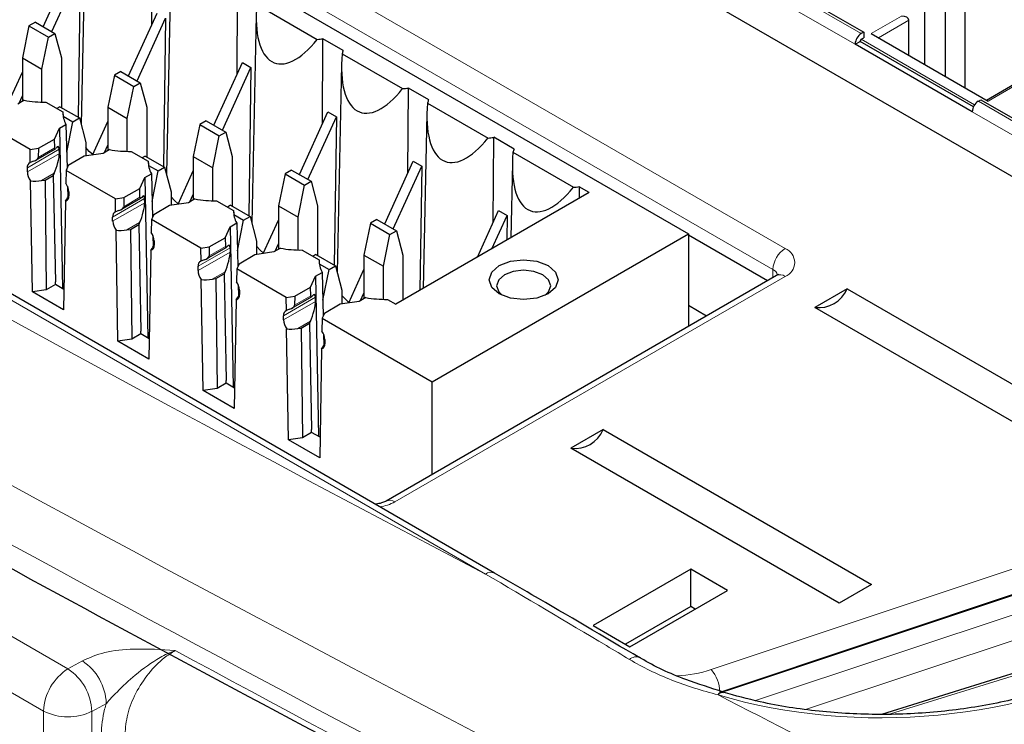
# Paper-space layout 'Blatt2' of a CAD drawing. Header units: millimetres. Extents: x 5 to 418, y 2 to 292.
# Tile 39 of 76: x 111.63 to 123.04, y 195.41 to 203.57. Entities that reach past the tile are written whole.
import ezdxf

# ---------------------------------------------------------------- set-up
doc = ezdxf.new("R2010")
doc.units = ezdxf.units.MM

psp = doc.layouts.new('Blatt2')

# ---------------------------------------------------------------- linework, layer by layer
at = {"color": 7, "linetype": 'Continuous', "lineweight": 18}
for p, q in [((117.028, 197.148), (91.885, 211.662)), ((102.54, 211.289), (120.5, 200.92)), ((120.359, 200.678), (102.398, 211.047)), ((94.356, 206.341), (112.185, 196.049)), ((111.902, 195.559), (94.073, 205.851)), ((118.79, 204.908), (121.384, 203.411)), ((118.72, 204.786), (121.313, 203.289)), ((121.851, 203.615), (121.497, 203.411)), ((121.582, 203.362), (121.935, 203.566)), ((121.37, 203.321), (122.685, 202.562)), ((122.699, 202.587), (121.384, 203.346)), ((122.855, 202.627), (123.208, 202.831)), ((122.742, 202.627), (123.623, 202.119)), ((122.671, 202.505), (123.552, 201.996)), ((112.084, 202.071), (111.714, 201.857)), ((112.085, 202.022), (111.714, 201.808)), ((112.031, 202.086), (111.841, 201.977)), ((112.026, 201.792), (111.879, 201.707)), ((112.19, 201.528), (112.194, 201.53)), ((113.074, 201.499), (112.703, 201.285)), ((113.075, 201.451), (112.703, 201.236)), ((113.02, 201.515), (112.831, 201.405)), ((113.016, 201.221), (112.869, 201.136)), ((113.18, 200.956), (113.184, 200.959)), ((114.064, 200.928), (113.693, 200.714)), ((113.693, 200.665), (114.065, 200.879)), ((114.01, 200.943), (113.821, 200.834)), ((114.006, 200.649), (113.859, 200.564)), ((120.357, 200.582), (120.359, 200.678)), ((120.5, 200.597), (115.975, 197.984)), ((114.17, 200.385), (114.174, 200.387)), ((115.054, 200.356), (114.683, 200.142)), ((115.055, 200.308), (114.683, 200.093)), ((115, 200.372), (114.811, 200.262)), ((114.996, 200.078), (114.849, 199.993)), ((115.16, 199.813), (115.164, 199.816)), ((119.645, 196.04), (125.621, 198.032)), ((125.721, 197.772), (119.745, 195.78)), ((120.158, 195.681), (125.75, 197.545)), ((125.85, 197.281), (120.748, 195.581)), ((125.154, 196.591), (121.723, 195.526)), ((112.185, 196.049), (112.352, 196.142)), ((119.745, 195.78), (119.745, 195.776)), ((112.63, 195.649), (112.463, 195.556)), ((111.902, 168.232), (111.902, 195.559)), ((112.463, 195.556), (112.463, 168.229))]:
    psp.add_line(p, q, dxfattribs=at)
at = {"color": 7, "linetype": 'Continuous', "lineweight": 25}
for p, q in [((117.13, 197.159), (91.987, 211.674)), ((101.559, 211.376), (119.379, 201.089)), ((115.157, 206.359), (124.406, 201.02)), ((122.586, 205.15), (122.586, 202.782)), ((112.388, 204.768), (112.337, 202.357)), ((113.156, 203.509), (113.162, 204.494)), ((111.898, 203.491), (112.229, 204.218)), ((111.997, 203.434), (112.328, 204.16)), ((112.328, 204.16), (112.302, 202.442)), ((113.378, 204.197), (113.327, 201.786)), ((120.176, 204.141), (121.412, 203.427)), ((114.146, 202.937), (114.152, 203.923)), ((122.119, 203.999), (122.119, 203.052)), ((114.375, 203.749), (115.076, 203.344)), ((122.357, 203.769), (122.357, 202.915)), ((112.888, 202.92), (113.218, 203.646)), ((112.987, 202.863), (113.317, 203.589)), ((113.317, 203.589), (113.292, 201.87)), ((114.368, 203.625), (114.317, 201.214)), ((111.733, 203.5), (111.657, 203.13)), ((111.807, 203.544), (111.733, 203.5)), ((111.733, 203.5), (111.959, 203.37)), ((111.807, 203.544), (112.034, 203.413)), ((121.935, 203.158), (121.935, 203.566)), ((111.883, 203), (111.959, 203.37)), ((111.959, 203.37), (112.034, 203.413)), ((112.034, 203.413), (112.109, 203.13)), ((115.136, 202.366), (115.142, 203.352)), ((115.378, 203.216), (115.142, 203.352)), ((121.412, 203.427), (121.384, 203.411)), ((121.384, 203.346), (121.412, 203.362)), ((121.412, 203.427), (121.412, 203.362)), ((121.497, 203.411), (122.855, 202.627)), ((121.313, 203.289), (121.37, 203.321)), ((122.671, 202.505), (121.313, 203.289)), ((122.685, 202.562), (121.37, 203.321)), ((111.657, 203.13), (111.883, 203)), ((111.657, 203.13), (111.657, 202.626)), ((112.109, 203.13), (112.109, 202.553)), ((115.365, 203.177), (116.066, 202.773)), ((113.878, 202.348), (114.208, 203.075)), ((113.977, 202.291), (114.307, 203.017)), ((114.208, 203.075), (114.307, 203.017)), ((114.307, 203.017), (114.282, 201.299)), ((115.358, 203.054), (115.307, 200.643)), ((111.481, 202.576), (111.657, 202.963)), ((111.883, 202.618), (111.883, 203)), ((112.723, 202.929), (112.647, 202.559)), ((112.797, 202.972), (112.723, 202.929)), ((112.723, 202.929), (112.949, 202.798)), ((112.797, 202.972), (113.024, 202.842)), ((112.873, 202.428), (112.949, 202.798)), ((112.949, 202.798), (113.024, 202.842)), ((113.024, 202.842), (113.099, 202.559)), ((116.126, 201.794), (116.132, 202.78)), ((116.368, 202.644), (116.132, 202.78)), ((123.208, 202.852), (122.837, 202.637)), ((111.618, 202.604), (111.657, 202.688)), ((111.678, 202.638), (111.602, 202.594)), ((111.929, 202.617), (112.126, 202.504)), ((112.09, 202.564), (112.056, 202.544)), ((112.09, 202.564), (112.317, 202.433)), ((112.647, 202.559), (112.873, 202.428)), ((112.647, 202.559), (112.647, 202.054)), ((113.099, 202.559), (113.099, 201.981)), ((116.355, 202.606), (117.056, 202.201)), ((122.742, 202.627), (122.77, 202.644)), ((122.77, 202.644), (124.006, 201.93)), ((112.126, 202.504), (112.127, 202.468)), ((112.129, 202.455), (112.242, 202.39)), ((114.868, 201.777), (115.198, 202.503)), ((114.967, 201.72), (115.297, 202.446)), ((115.198, 202.503), (115.297, 202.446)), ((115.297, 202.446), (115.272, 200.727)), ((116.348, 202.482), (116.305, 200.458)), ((111.745, 202.067), (111.173, 202.398)), ((112.086, 202.315), (112.162, 202.359)), ((112.162, 202.359), (112.174, 201.851)), ((112.17, 202.038), (112.242, 202.39)), ((112.242, 202.39), (112.317, 202.433)), ((112.317, 202.433), (112.392, 202.15)), ((112.471, 202.004), (112.647, 202.391)), ((112.873, 202.046), (112.873, 202.428)), ((113.713, 202.358), (113.637, 201.987)), ((113.787, 202.401), (113.713, 202.358)), ((113.713, 202.358), (113.939, 202.227)), ((113.787, 202.401), (114.014, 202.27)), ((112.027, 202.188), (112.086, 202.315)), ((112.086, 202.315), (112.122, 200.456)), ((113.863, 201.857), (113.939, 202.227)), ((113.939, 202.227), (114.014, 202.27)), ((114.014, 202.27), (114.089, 201.987)), ((117.116, 201.223), (117.122, 202.209)), ((117.358, 202.073), (117.122, 202.209)), ((111.844, 202.082), (112.027, 202.188)), ((112.031, 202.086), (112.027, 202.188)), ((112.392, 202.15), (112.392, 201.992)), ((112.608, 202.032), (112.647, 202.117)), ((111.745, 202.067), (111.844, 202.082)), ((111.748, 201.916), (111.745, 202.067)), ((111.812, 201.943), (112.039, 202.074)), ((111.844, 202.082), (111.841, 201.977)), ((112.085, 202.022), (112.084, 202.071)), ((112.372, 201.989), (112.189, 201.883)), ((112.592, 202.023), (112.372, 201.989)), ((112.668, 202.067), (112.592, 202.023)), ((112.919, 202.046), (113.116, 201.932)), ((113.08, 201.992), (113.046, 201.973)), ((113.08, 201.992), (113.306, 201.862)), ((113.637, 201.987), (113.863, 201.857)), ((113.637, 201.987), (113.637, 201.483)), ((114.089, 201.987), (114.089, 201.41)), ((117.345, 202.035), (118.046, 201.63)), ((112.189, 201.883), (112.163, 201.826)), ((113.116, 201.932), (113.117, 201.896)), ((113.119, 201.884), (113.232, 201.819)), ((115.858, 201.206), (116.188, 201.932)), ((115.957, 201.148), (116.287, 201.874)), ((116.188, 201.932), (116.287, 201.874)), ((116.287, 201.874), (116.266, 200.435)), ((117.338, 201.911), (117.32, 201.044)), ((111.714, 201.808), (111.714, 201.857)), ((111.92, 201.714), (112.015, 201.768)), ((112.026, 201.792), (112.015, 201.768)), ((112.015, 201.768), (112.039, 200.535)), ((112.163, 201.826), (112.16, 201.678)), ((112.735, 201.495), (112.163, 201.826)), ((113.076, 201.744), (113.152, 201.787)), ((113.152, 201.787), (113.164, 201.28)), ((113.16, 201.466), (113.232, 201.819)), ((113.232, 201.819), (113.306, 201.862)), ((113.306, 201.862), (113.382, 201.579)), ((113.461, 201.433), (113.637, 201.82)), ((113.863, 201.475), (113.863, 201.857)), ((114.703, 201.786), (114.627, 201.416)), ((114.777, 201.829), (114.703, 201.786)), ((114.703, 201.786), (114.929, 201.655)), ((114.777, 201.829), (115.004, 201.699)), ((111.774, 200.417), (111.752, 201.704)), ((111.879, 201.707), (111.92, 201.714)), ((111.92, 201.714), (111.934, 200.442)), ((112.179, 201.642), (112.182, 201.515)), ((113.017, 201.617), (113.076, 201.744)), ((113.076, 201.744), (113.112, 199.884)), ((114.853, 201.285), (114.929, 201.655)), ((114.929, 201.655), (115.004, 201.699)), ((115.004, 201.699), (115.079, 201.416)), ((118.112, 201.637), (118.111, 201.501)), ((118.23, 201.569), (118.112, 201.637)), ((112.194, 201.537), (112.19, 201.528)), ((112.194, 201.579), (112.194, 201.53)), ((112.834, 201.511), (113.017, 201.617)), ((113.02, 201.515), (113.017, 201.617)), ((113.382, 201.579), (113.382, 201.421)), ((113.598, 201.461), (113.637, 201.545)), ((118.23, 201.569), (115.988, 200.275)), ((112.156, 201.47), (112.134, 200.209)), ((112.735, 201.495), (112.834, 201.511)), ((112.738, 201.344), (112.735, 201.495)), ((112.802, 201.371), (113.029, 201.503)), ((112.834, 201.511), (112.831, 201.405)), ((113.075, 201.451), (113.074, 201.499)), ((113.362, 201.417), (113.179, 201.312)), ((113.582, 201.451), (113.362, 201.417)), ((113.658, 201.495), (113.582, 201.451)), ((113.909, 201.474), (114.106, 201.361)), ((114.07, 201.421), (114.036, 201.401)), ((114.07, 201.421), (114.296, 201.29)), ((114.627, 201.416), (114.853, 201.285)), ((114.627, 201.416), (114.627, 200.911)), ((115.079, 201.416), (115.079, 200.838)), ((113.179, 201.312), (113.152, 201.255)), ((114.106, 201.361), (114.107, 201.325)), ((114.109, 201.313), (114.222, 201.247)), ((116.932, 200.82), (117.178, 201.36)), ((117.102, 200.918), (117.277, 201.303)), ((117.178, 201.36), (117.277, 201.303)), ((117.277, 201.303), (117.273, 201.017)), ((112.703, 201.236), (112.703, 201.285)), ((112.91, 201.142), (113.005, 201.197)), ((113.016, 201.221), (113.005, 201.197)), ((113.005, 201.197), (113.029, 199.964)), ((113.152, 201.255), (113.15, 201.106)), ((113.725, 200.924), (113.152, 201.255)), ((114.066, 201.172), (114.142, 201.216)), ((114.142, 201.216), (114.154, 200.708)), ((114.15, 200.895), (114.222, 201.247)), ((114.222, 201.247), (114.296, 201.29)), ((114.296, 201.29), (114.372, 201.007)), ((114.45, 200.861), (114.627, 201.248)), ((114.853, 200.903), (114.853, 201.285)), ((115.693, 201.215), (115.617, 200.844)), ((115.767, 201.258), (115.693, 201.215)), ((115.693, 201.215), (115.919, 201.084)), ((115.767, 201.258), (115.993, 201.127)), ((112.764, 199.846), (112.742, 201.132)), ((112.869, 201.136), (112.91, 201.142)), ((112.91, 201.142), (112.924, 199.871)), ((113.169, 201.07), (113.172, 200.943)), ((114.007, 201.045), (114.066, 201.172)), ((114.066, 201.172), (114.102, 199.313)), ((115.843, 200.714), (115.919, 201.084)), ((115.919, 201.084), (115.993, 201.127)), ((115.993, 201.127), (116.069, 200.844)), ((116.409, 199.375), (119.379, 201.089)), ((119.379, 201.089), (119.379, 200.017)), ((120.295, 200.546), (119.379, 201.075)), ((113.184, 200.965), (113.18, 200.956)), ((113.184, 201.008), (113.184, 200.959)), ((113.824, 200.939), (114.007, 201.045)), ((114.007, 201.045), (114.01, 200.943)), ((114.372, 201.007), (114.372, 200.849)), ((114.588, 200.889), (114.627, 200.974)), ((113.146, 200.899), (113.124, 199.638)), ((113.725, 200.924), (113.824, 200.939)), ((113.728, 200.773), (113.725, 200.924)), ((113.792, 200.8), (114.019, 200.931)), ((113.824, 200.939), (113.821, 200.834)), ((114.064, 200.928), (114.065, 200.879)), ((114.352, 200.846), (114.169, 200.74)), ((114.572, 200.88), (114.352, 200.846)), ((114.648, 200.924), (114.572, 200.88)), ((114.899, 200.903), (115.096, 200.789)), ((115.06, 200.849), (115.026, 200.83)), ((115.06, 200.849), (115.286, 200.719)), ((115.617, 200.844), (115.843, 200.714)), ((115.617, 200.844), (115.617, 200.34)), ((116.069, 200.844), (116.069, 200.322)), ((114.169, 200.74), (114.142, 200.683)), ((115.096, 200.789), (115.097, 200.753)), ((115.099, 200.741), (115.212, 200.676)), ((113.693, 200.665), (113.693, 200.714)), ((113.9, 200.571), (113.995, 200.625)), ((114.006, 200.649), (113.995, 200.625)), ((113.995, 200.625), (114.019, 199.392)), ((114.142, 200.683), (114.14, 200.535)), ((114.715, 200.352), (114.142, 200.683)), ((115.056, 200.601), (115.132, 200.644)), ((115.132, 200.644), (115.144, 200.137)), ((115.14, 200.323), (115.212, 200.676)), ((115.212, 200.676), (115.286, 200.719)), ((115.286, 200.719), (115.362, 200.436)), ((115.44, 200.29), (115.617, 200.677)), ((115.843, 200.332), (115.843, 200.714)), ((112.04, 200.503), (111.934, 200.442)), ((112.04, 200.503), (112.039, 200.535)), ((112.138, 200.446), (112.04, 200.503)), ((113.754, 199.274), (113.731, 200.561)), ((113.859, 200.564), (113.9, 200.571)), ((113.9, 200.571), (113.914, 199.299)), ((114.159, 200.499), (114.162, 200.372)), ((114.997, 200.474), (115.056, 200.601)), ((115.056, 200.601), (115.092, 198.741)), ((120.4, 200.606), (115.875, 197.994)), ((111.934, 200.442), (111.774, 200.417)), ((112.134, 200.209), (111.774, 200.417)), ((114.174, 200.394), (114.17, 200.385)), ((114.174, 200.436), (114.174, 200.387)), ((114.814, 200.368), (114.997, 200.474)), ((115, 200.372), (114.997, 200.474)), ((115.362, 200.436), (115.362, 200.278)), ((115.578, 200.318), (115.617, 200.402)), ((121.22, 200.454), (120.846, 200.238)), ((121.22, 200.454), (124.332, 198.658)), ((114.136, 200.327), (114.114, 199.066)), ((114.715, 200.352), (114.814, 200.368)), ((114.718, 200.201), (114.715, 200.352)), ((114.781, 200.229), (115.009, 200.36)), ((114.814, 200.368), (114.811, 200.262)), ((115.055, 200.308), (115.054, 200.356)), ((115.342, 200.274), (115.159, 200.169)), ((115.562, 200.308), (115.342, 200.274)), ((115.638, 200.352), (115.562, 200.308)), ((115.889, 200.331), (115.988, 200.275)), ((115.159, 200.169), (115.132, 200.112)), ((119.588, 200.138), (119.379, 200.259)), ((123.957, 198.442), (120.846, 200.238)), ((114.683, 200.093), (114.683, 200.142)), ((114.89, 199.999), (114.985, 200.054)), ((114.996, 200.078), (114.985, 200.054)), ((114.985, 200.054), (115.009, 198.821)), ((115.132, 200.112), (115.13, 199.963)), ((115.132, 200.112), (116.409, 199.375)), ((113.03, 199.932), (112.924, 199.871)), ((113.03, 199.932), (113.029, 199.964)), ((113.128, 199.875), (113.03, 199.932)), ((114.744, 198.703), (114.721, 199.99)), ((114.849, 199.993), (114.89, 199.999)), ((114.89, 199.999), (114.904, 198.728)), ((115.149, 199.927), (115.152, 199.8)), ((112.924, 199.871), (112.764, 199.846)), ((113.124, 199.638), (112.764, 199.846)), ((115.164, 199.822), (115.16, 199.813)), ((115.164, 199.865), (115.164, 199.816)), ((115.126, 199.756), (115.104, 198.495)), ((114.02, 199.36), (113.914, 199.299)), ((114.02, 199.36), (114.019, 199.392)), ((114.118, 199.303), (114.02, 199.36)), ((116.409, 198.302), (116.409, 199.375)), ((113.914, 199.299), (113.754, 199.274)), ((114.114, 199.066), (113.754, 199.274)), ((115.009, 198.789), (114.904, 198.728)), ((115.009, 198.789), (115.009, 198.821)), ((115.108, 198.732), (115.009, 198.789)), ((118.392, 198.821), (118.018, 198.605)), ((118.392, 198.821), (121.503, 197.025)), ((114.904, 198.728), (114.744, 198.703)), ((115.104, 198.495), (114.744, 198.703)), ((121.129, 196.809), (118.018, 198.605)), ((119.882, 195.817), (125.859, 197.808)), ((119.407, 197.203), (118.276, 196.55)), ((119.831, 196.958), (119.407, 197.203)), ((119.407, 196.771), (119.407, 197.203)), ((118.7, 196.305), (119.831, 196.958)), ((121.503, 197.025), (121.129, 196.809)), ((119.407, 196.771), (118.65, 196.334)), ((119.457, 196.742), (119.407, 196.771)), ((125.256, 196.65), (121.619, 195.521)), ((118.276, 196.55), (118.7, 196.305)), ((118.816, 196.18), (118.818, 196.178)), ((119.774, 195.784), (119.882, 195.817))]:
    psp.add_line(p, q, dxfattribs=at)
at = {"color": 7, "linetype": 'Continuous', "lineweight": 25, "flags": 128}
for points in [[(112.473, 202.01), (112.432, 202.046), (112.392, 202.09)], [(113.463, 201.439), (113.422, 201.475), (113.382, 201.518)], [(114.453, 200.867), (114.412, 200.903), (114.372, 200.947)], [(117.752, 200.722), (117.839, 200.647), (117.869, 200.559), (117.839, 200.47), (117.752, 200.395), (117.622, 200.345), (117.469, 200.328), (117.316, 200.345), (117.187, 200.395), (117.1, 200.47), (117.069, 200.559), (117.1, 200.647), (117.187, 200.722), (117.316, 200.772), (117.469, 200.79), (117.622, 200.772), (117.752, 200.722)], [(117.718, 200.378), (117.759, 200.419), (117.783, 200.488), (117.759, 200.557), (117.691, 200.616), (117.589, 200.655), (117.469, 200.669), (117.349, 200.655), (117.248, 200.616), (117.18, 200.557), (117.156, 200.488), (117.18, 200.419), (117.221, 200.378)], [(115.443, 200.296), (115.402, 200.332), (115.362, 200.375)], [(119.724, 195.747), (119.742, 195.765), (119.76, 195.775), (119.776, 195.778), (119.786, 195.776)]]:
    psp.add_lwpolyline(points, dxfattribs=at)
at = {"color": 7, "linetype": 'Continuous', "lineweight": 25}
for centre, radius, start, end in [((114.997, 204.386), 1.045, 274.3461, 277.9939), ((121.467, 203.282), 0.154, 122.6055, 177.3945), ((121.4, 203.32), 0.0307, 122.6055, 177.3945), ((115.589, 203.126), 0.23, 157.0218, 167.0334), ((115.987, 203.815), 1.045, 274.3461, 277.9939), ((111.91, 203.927), 1.31, 259.7801, 270.8315), ((116.579, 202.554), 0.23, 157.0218, 167.0334), ((122.824, 202.498), 0.154, 122.6055, 177.3945), ((112.404, 202.495), 0.278, 178.227, 209.4562), ((116.977, 203.243), 1.045, 274.3461, 277.9939), ((112.9, 203.356), 1.31, 259.7801, 270.8315), ((117.569, 201.983), 0.23, 157.0218, 167.0334), ((111.768, 201.864), 0.0554, 111.6771, 187.7692), ((113.394, 201.924), 0.278, 178.227, 209.4562), ((111.896, 201.816), 0.182, 182.5078, 217.7954), ((112.014, 201.572), 0.18, 2.3789, 36.0727), ((117.967, 202.672), 1.045, 274.3461, 277.9939), ((112.141, 201.522), 0.054, 286.5351, 8.4901), ((113.89, 202.784), 1.31, 259.7801, 270.8315), ((112.758, 201.293), 0.0554, 111.6771, 187.7692), ((114.384, 201.352), 0.278, 178.227, 209.4562), ((112.886, 201.244), 0.182, 182.5078, 217.7954), ((113.004, 201), 0.18, 2.3789, 36.0727), ((113.131, 200.951), 0.054, 286.5351, 8.4901), ((114.88, 202.213), 1.31, 259.7801, 270.8315), ((113.748, 200.721), 0.0554, 111.6771, 187.7692), ((115.374, 200.781), 0.278, 178.227, 209.4562), ((113.875, 200.673), 0.182, 182.5078, 217.7954), ((113.994, 200.429), 0.18, 2.3789, 36.0727), ((114.121, 200.379), 0.054, 286.5351, 8.4901), ((120.892, 200.591), 0.356, 262.6225, 337.3722), ((115.87, 201.641), 1.31, 259.7801, 270.8315), ((114.738, 200.15), 0.0554, 111.6771, 187.7692), ((114.865, 200.101), 0.182, 182.5078, 217.7954), ((114.984, 199.857), 0.18, 2.3789, 36.0727), ((115.111, 199.808), 0.054, 286.5351, 8.4901), ((118.063, 198.958), 0.356, 262.6225, 337.3722)]:
    psp.add_arc(centre, radius, start, end, dxfattribs=at)
at = {"color": 7, "linetype": 'Continuous', "lineweight": 18}
for centre, radius, start, end in [((120.667, 200.661), 0.308, 122.6523, 176.7703), ((120.439, 200.758), 0.173, 290.7834, 69.2166), ((120.313, 200.583), 0.106, 17.4139, 64.5329), ((120.442, 200.52), 0.0961, 52.8179, 115.8716), ((115.724, 198.44), 0.52, 278.5879, 298.7922), ((115.917, 197.907), 0.0961, 52.8299, 115.7513), ((117.088, 197.071), 0.0972, 64.0938, 128.3367), ((304.524, 550.032), 402.084, 241.62357, 242.75873), ((118.773, 196.081), 0.107, 66.1516, 135.1614), ((112.516, 195.531), 0.615, 122.6055, 177.3945), ((111.839, 195.529), 0.624, 2.4792, 56.3611), ((112.006, 195.622), 0.624, 2.4792, 56.3611), ((119.164, 197.519), 1.555, 273.1434, 287.9933), ((119.329, 195.77), 0.415, 1.3792, 40.6263), ((112.185, 196.107), 0.616, 242.6565, 296.7662)]:
    psp.add_arc(centre, radius, start, end, dxfattribs=at)
for centre, major_axis, ratio, start_param, end_param in [((372.028, 363.284), (379.985, 5.827), 0.587244, 3.834585, 4.001386), ((372.028, 351.797), (379.987, -5.634), 0.567146, 3.873355, 3.997444), ((372.013, 364.255), (378.785, 5.828), 0.587275, 3.871004, 3.964908), ((121.683, 197.949), (4.2, 0.065), 0.587275, 4.218066, 5.471299), ((372.013, 364.255), (378.785, 5.828), 0.587275, 3.97449, 4.001356)]:
    psp.add_ellipse(centre, major_axis=major_axis, ratio=ratio, start_param=start_param, end_param=end_param, dxfattribs=at)
at = {"color": 7, "linetype": 'Continuous', "lineweight": 25}
for centre, major_axis, ratio, start_param, end_param in [((114.981, 204.205), (0.399, 1.134), 0.410555, 2.12407, 4.005778), ((121.851, 203.566), (0.0849, 0), 0.577382, 0, 1.570796), ((115.971, 203.634), (0.399, 1.134), 0.410555, 2.12407, 4.005778), ((116.961, 203.062), (0.399, 1.134), 0.410555, 2.12407, 4.005778), ((112.022, 201.937), (0.051, 0.164), 0.214878, 5.726301, 6.846733), ((112.023, 201.889), (0.051, 0.164), 0.214878, 4.155505, 5.726301), ((112.056, 202.142), (0.0213, 0.0685), 0.214878, 2.584709, 3.70514), ((117.951, 202.491), (0.399, 1.134), 0.410555, 2.12407, 4.005778), ((111.883, 201.857), (0.231, 0.045), 0.415057, 1.927727, 2.114113), ((111.744, 201.962), (0.0963, 0.0188), 0.415057, 5.06932, 6.189751), ((111.882, 201.807), (0.231, 0.045), 0.415057, 4.034806, 4.618955), ((112.193, 201.627), (0.054, 0.167), 0.189303, 3.548819, 4.132968), ((113.012, 201.365), (0.051, 0.164), 0.214878, 5.726301, 6.846733), ((113.013, 201.317), (0.051, 0.164), 0.214878, 4.155505, 5.726301), ((113.046, 201.571), (0.0213, 0.0685), 0.214878, 2.584709, 3.70514), ((112.873, 201.285), (0.231, 0.045), 0.415057, 1.927727, 2.114113), ((112.734, 201.39), (0.0963, 0.0188), 0.415057, 5.06932, 6.189751), ((112.872, 201.235), (0.231, 0.045), 0.415057, 4.034806, 4.618955), ((113.183, 201.056), (0.054, 0.167), 0.189303, 3.548819, 4.132968), ((114.002, 200.794), (0.051, 0.164), 0.214878, 5.726301, 6.846733), ((114.003, 200.746), (0.051, 0.164), 0.214878, 4.155505, 5.726301), ((114.036, 200.999), (0.0213, 0.0685), 0.214878, 2.584709, 3.70514), ((113.863, 200.714), (0.231, 0.045), 0.415057, 1.927727, 2.114113), ((113.724, 200.819), (0.0963, 0.0188), 0.415057, 5.06932, 6.189751), ((113.862, 200.664), (0.231, 0.045), 0.415057, 4.034806, 4.618955), ((114.173, 200.484), (0.054, 0.167), 0.189303, 3.548819, 4.132968), ((114.992, 200.222), (0.051, 0.164), 0.214878, 5.726301, 6.846733), ((114.993, 200.174), (0.051, 0.164), 0.214878, 4.155505, 5.726301), ((115.026, 200.428), (0.0213, 0.0685), 0.214878, 2.584709, 3.70514), ((114.853, 200.142), (0.231, 0.045), 0.415057, 1.927727, 2.114113), ((114.714, 200.247), (0.0963, 0.0188), 0.415057, 5.06932, 6.189751), ((114.852, 200.092), (0.231, 0.045), 0.415057, 4.034806, 4.618955), ((115.163, 199.913), (0.054, 0.167), 0.189303, 3.548819, 4.132968)]:
    psp.add_ellipse(centre, major_axis=major_axis, ratio=ratio, start_param=start_param, end_param=end_param, dxfattribs=at)
for points, knots in [([(87.346, 211.626), (88.154, 211.101), (90.498, 209.581), (94.449, 207.101), (99.228, 204.201), (104.1, 201.351), (109.059, 198.552), (114.107, 195.803), (117.995, 193.759), (120.198, 192.63), (120.671, 192.388)], [0, 0, 0, 0, 0.0774167, 0.2244859, 0.3715556, 0.5186246, 0.6656928, 0.8127599, 0.959826, 1, 1, 1, 1]), ([(120.422, 200.622), (120.422, 200.622), (120.422, 200.621), (120.408, 200.612), (120.4, 200.606)], [0, 0, 0, 0, 0.497843, 1, 1, 1, 1]), ([(115.875, 197.994), (115.862, 197.988), (115.836, 197.975), (115.787, 197.961), (115.755, 197.959), (115.746, 197.958)], [0, 0, 0, 0, 0.4069248, 0.8353132, 1, 1, 1, 1]), ([(118.816, 196.175), (118.399, 196.421), (117.837, 196.752), (117.275, 197.075), (117.13, 197.158)], [0, 0, 0, 0, 0.7428342, 1, 1, 1, 1]), ([(119.787, 195.78), (119.639, 195.826), (119.293, 195.935), (118.981, 196.078), (118.822, 196.177), (118.817, 196.18)], [0, 0, 0, 0, 0.418596, 0.98117, 1, 1, 1, 1]), ([(124.503, 196.215), (124.413, 196.166), (124.152, 196.023), (123.655, 195.826), (123.006, 195.65), (122.314, 195.543), (121.6, 195.508), (120.891, 195.546), (120.279, 195.641), (119.925, 195.738), (119.783, 195.777)], [0, 0, 0, 0, 0.072345, 0.211036, 0.350049, 0.489267, 0.628621, 0.768007, 0.90728, 1, 1, 1, 1])]:
    psp.add_open_spline(points, degree=3, knots=knots, dxfattribs=at)
at = {"color": 7, "linetype": 'Continuous', "lineweight": 18}
for points, knots in [([(118.697, 196.157), (118.608, 196.211), (118.051, 196.543), (117.495, 196.872), (117.028, 197.148)], [0, 0, 0, 0, 0.16079, 1, 1, 1, 1]), ([(112.352, 196.142), (112.435, 196.178), (112.611, 196.253), (112.995, 196.289), (113.268, 196.272), (113.428, 196.261), (113.429, 196.261)], [0, 0, 0, 0, 0.270433, 0.574379, 0.997264, 1, 1, 1, 1]), ([(113.429, 196.261), (113.428, 196.26), (113.369, 196.239), (113.209, 196.164), (112.98, 195.995), (112.776, 195.808), (112.671, 195.693), (112.63, 195.649)], [0, 0, 0, 0, 0.003577, 0.201161, 0.547594, 0.825502, 1, 1, 1, 1]), ([(113.429, 196.261), (113.386, 196.234), (113.277, 196.167), (113.113, 195.999), (112.965, 195.771), (112.865, 195.521), (112.852, 195.367), (112.845, 195.29)], [0, 0, 0, 0, 0.142149, 0.356934, 0.571413, 0.78572, 1, 1, 1, 1]), ([(119.724, 195.747), (119.631, 195.773), (119.445, 195.824), (119.182, 195.918), (118.928, 196.027), (118.774, 196.113), (118.697, 196.157)], [0, 0, 0, 0, 0.245072, 0.492008, 0.744923, 1, 1, 1, 1]), ([(112.57, 195.289), (112.577, 195.385), (112.585, 195.502), (112.623, 195.627), (112.63, 195.649)], [0, 0, 0, 0, 0.818315, 1, 1, 1, 1])]:
    psp.add_open_spline(points, degree=3, knots=knots, dxfattribs=at)

doc.saveas('drawing.dxf')
